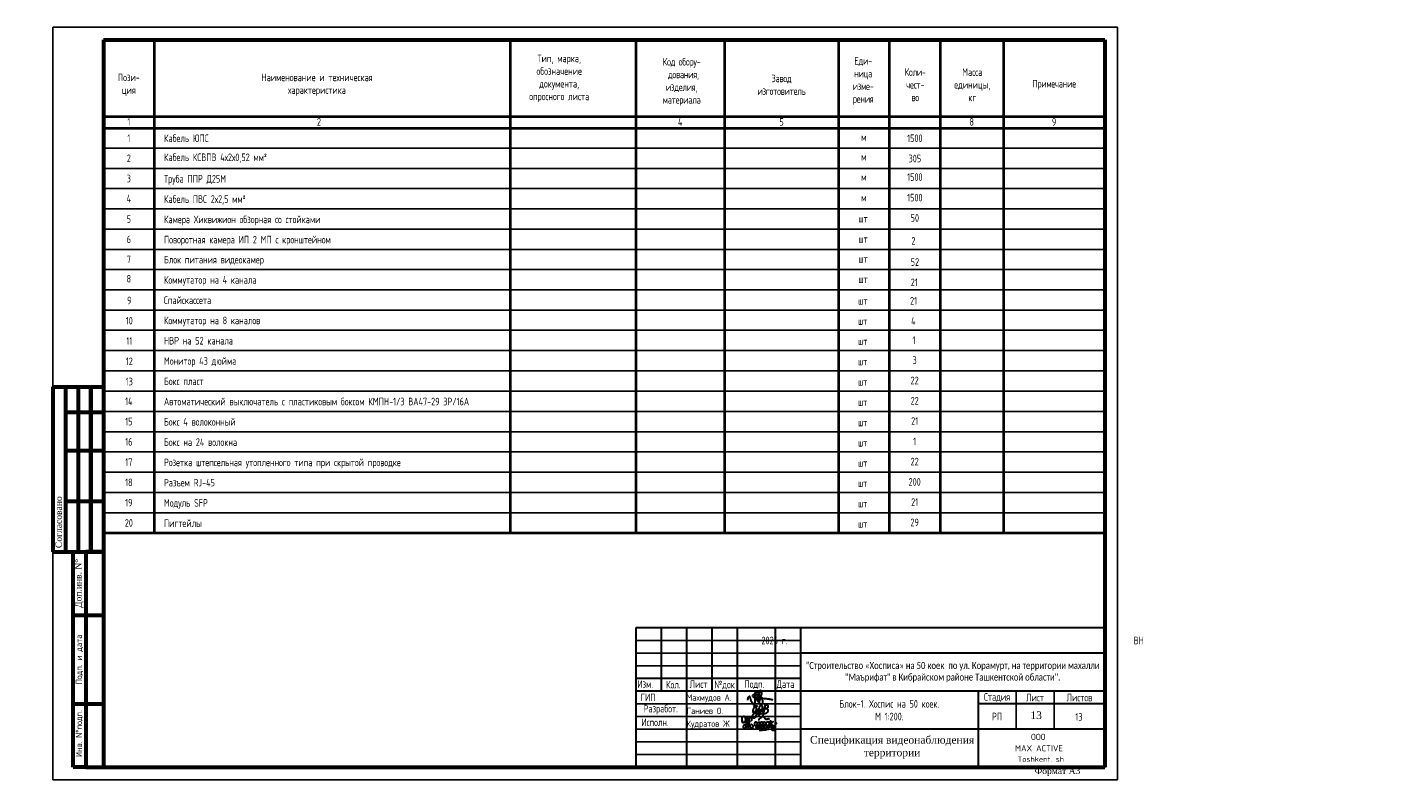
# Model space of a CAD drawing. Header units: millimetres. Extents: x 42471 to 951304, y -405702 to -322821.
# Tile 36 of 37: x 672976 to 726537, y -405702 to -375885. Entities that reach past the tile are written whole.
import ezdxf
from ezdxf.enums import TextEntityAlignment as Align

# ---------------------------------------------------------------- set-up
doc = ezdxf.new("R2010")
doc.units = ezdxf.units.MM
doc.layers.add('_Текст', color=7, linetype='Continuous')
doc.layers.add('Format', color=7, linetype='Continuous', lineweight=30)
doc.styles.add('COMPLEX', font='isocpeur.ttf')
doc.styles.add('SPDS', font='spds.shx', dxfattribs={"width": 0.8, "height": 250})
doc.styles.add('SPDS1', font='spds.shx', dxfattribs={"width": 0.8})
doc.styles.add('style1', font='times.ttf')

# ---------------------------------------------------------------- blocks, each defined once
blk = doc.blocks.new('A$C4c4061ee')
at = {"color": 184, "lineweight": 30}
blk.add_spline([(-39.7, -7.1), (-36.8, 4), (-34, 7.9), (-31.2, -0.1), (-24.1, -16.2), (-16.7, -23.5), (-13.9, -23.5), (-12.5, -17.9), (-12.5, 12.7), (-8.3, 24.8), (-4.4, 27), (-3.4, 21.4), (-5.7, 12.9), (-4.4, 8), (-4.4, -10), (-2, -12.6), (3.3, -10), (9.6, 6.1), (12.6, 19.5), (7.6, 28.9), (4.7, 26.6), (2.4, 16.6), (1.1, -1.2), (2.9, -14.2), (6.8, -24.8), (10.9, -24.8), (15, -21.3), (16.5, -17.2), (16.5, -9.9), (12, 2), (5.9, 7.4), (-2.7, 10.3), (-10, 12.1), (-17, 12.1), (-21.5, 11.2), (-22.5, 7.7), (-20, 5.4), (-14, 3.7), (-0.7, 1.8), (11, 0.5), (22.2, -1.2), (37.6, -2.6), (43.5, -3.6), (49.3, -4.5), (54.9, -6.4)], degree=3, dxfattribs=at)
blk = doc.blocks.new('Odil Ganiyev')
at = {"color": 184, "lineweight": 30}
for points, knots in [([(278093, -189111), (278063, -189124), (277979, -189180), (277976, -189469), (278121, -189357), (278159, -189260), (278167, -189222)], [0, 0, 0, 0, 84.01965, 319.3343, 434.006974, 519.963926, 519.963926, 519.963926, 519.963926]), ([(278167, -189222), (278181, -189151), (278171, -189084), (278111, -189103), (278093, -189111)], [526.826092, 526.826092, 526.826092, 526.826092, 665.559085, 706.396126, 706.396126, 706.396126, 706.396126]), ([(278396, -189316), (278466, -189243), (278495, -189145), (278487, -189009), (278378, -188944), (278332, -188998), (278319, -189020), (278305, -189050), (278280, -189134), (278300, -189288), (278388, -189386)], [0, 0, 0, 0, 210.331661, 341.544209, 437.993539, 521.209993, 521.209993, 521.209993, 602.643394, 823.015149, 823.015149, 823.015149, 823.015149]), ([(278617, -189118), (278680, -189058), (278780, -189127), (278817, -189262), (278675, -189400), (278595, -189412), (278531, -189410)], [498.211239, 498.211239, 498.211239, 498.211239, 560.962433, 628.560844, 789.184895, 992.203079, 992.203079, 992.203079, 992.203079]), ([(278604, -188939), (278630, -188908), (278658, -188890), (278746, -188897), (278776, -188980), (278743, -189054), (278691, -189101), (278617, -189118)], [0, 0, 0, 0, 59.301687, 137.83445, 232.671471, 306.955654, 371.443461, 371.443461, 371.443461, 371.443461])]:
    blk.add_open_spline(points, degree=3, knots=knots, dxfattribs=at)
for points in [[(278174, -189155), (278173, -189633), (278135, -189699), (278036, -189702), (278008, -189605), (278074, -189469), (278128, -189405), (278218, -189288)], [(278009, -189095), (278081, -189029), (278139, -189055), (278204, -188993)], [(278218, -189288), (278220, -189298), (278251, -189229), (278258, -189294), (278315, -189206), (278295, -189231), (278320, -189288), (278380, -189198), (278355, -189239), (278384, -189286), (278449, -189192), (278428, -189223), (278438, -189281), (278515, -189197), (278494, -189208), (278505, -189282), (278604, -188932), (278563, -189514)], [(278213, -189509), (278316, -189388), (278340, -189483), (278421, -189425), (278521, -189382)]]:
    blk.add_spline(points, degree=3, dxfattribs=at)
blk = doc.blocks.new('A$C77aec0c1')
at = {"color": 184, "lineweight": 30}
for points in [[(-78.4, 25.2), (-78.4, 19.8), (-80.1, 15.4), (-82.7, 15.2), (-85.9, 18.3), (-87.6, 24.6), (-87.6, 33.5), (-85.8, 41.5), (-83.2, 44.9), (-79.5, 45.3), (-74.8, 37.3), (-71.4, 24), (-70.3, 12.8), (-70.6, 1.9), (-72.5, -8.2), (-74.5, -11.9), (-76.7, -12.4), (-79.3, -9.8), (-81.1, -2.5), (-80.5, 2.8), (-78.6, 6.3), (-76.3, 8.1), (-74.2, 8.6)], [(-70.3, 8.8), (-64.2, 15.4), (-63.4, 26), (-64.7, 36.5), (-65.8, 41.1), (-66, 40.4), (-65.4, 38.6), (-63.9, 30.6), (-63.4, 26), (-62.4, 17.4), (-61.3, 7.7), (-60.5, -1.3), (-59.7, -9.1), (-59.2, -11.6), (-59.5, -10.3), (-59.8, -8.8), (-61, 4.4), (-61.6, 9.7), (-62.2, 15.2), (-62.4, 16.8), (-60.5, 15), (-58.2, 15.7), (-56.6, 21.2), (-56.7, 31.2), (-55.8, 37.1), (-53.2, 40), (-50, 39.7), (-45.9, 34.7), (-45.4, 29.7), (-46.3, 25.7), (-48.8, 25), (-50.3, 25.3)], [(-56.6, 20.3), (-55.7, 12.4), (-53.4, 2), (-50.9, -4.5), (-47.7, -7.4), (-43.4, -8.2), (-40.2, -6.5), (-38.7, -1.4), (-39.6, 2.9), (-41.5, 6), (-44.2, 7.7), (-47, 7.2), (-47.6, 5.7)], [(-30.4, 1), (-29.8, 17.4), (-28.4, 20.1), (-25.6, 19.9), (-20.5, 13.6), (-18.9, 4.6), (-17.5, -7.1), (-18.5, -11.1), (-21.9, -11.5), (-24, -7.9), (-23.3, -0.6), (-20.4, 7.3), (-17, 14), (-13.9, 18.7), (-9.6, 18.3), (-6.3, 10.9), (-5, -2.4), (-5, -8.8), (-9, -10.1), (-12.3, -6.5), (-11.2, 0.2), (-8.3, 6.3), (-6.9, 12.8), (-4.7, 17.9), (-0.2, 20.5), (4.2, 17.9), (6, 9.7), (7.1, 1), (7.6, -6.8), (4.7, -8.8), (0.1, -8.1), (-0.1, -1.4), (3.2, 6.9), (7.8, 15.8), (10.6, 19.9), (16, 19.6), (19.3, 13.2), (20.4, 0.9), (19.5, -6.1), (16.8, -9.2), (13.6, -8.5), (11.7, -1), (15.1, 6.9), (19.9, 14.2), (24.4, 19.9), (31, 21.1), (35, 14.6), (36.2, 0.9), (34.1, -5.6), (29.3, -6.4), (26.9, -3.5), (30.5, 6.3), (35.4, 12.4), (39.7, 19.3), (40.4, 25.2), (40.7, 24.3), (43.9, -4.9), (43.8, -3.9), (42.9, 9.7), (43.1, 12.5), (45.5, 16.5), (50.4, 21.1), (52.2, 22.2), (51.2, 21.8)], [(-10.4, 26.1), (-11.3, 30.7), (-5.9, 37.4), (1.2, 43.5), (6.2, 44.3), (10.3, 42.2), (12.4, 38), (15, 34.5), (18.4, 33), (24.9, 33.5), (29.4, 34.6), (33.6, 34.4), (35.1, 34)], [(42.9, 10.8), (45.1, 7.7), (48.3, 5.7), (51.7, 3.7), (54.9, -0.4), (57.8, -5.8), (58.9, -10.7), (58.5, -15.5), (56.8, -17.9), (52, -18.5), (48.4, -18.1), (46.1, -15.6), (45.8, -12.6), (48.1, -9.4), (51.1, -6.3), (54.5, -2.6), (57.9, 1), (62.2, 6.3), (66.5, 12.8), (69.8, 17.8)], [(-11.8, -17.3), (-2.7, -17.5), (7.9, -15.9), (17.6, -14.8), (25.1, -13.1), (30.9, -13.1)]]:
    blk.add_spline(points, degree=3, dxfattribs=at)
blk = doc.blocks.new('124343576765846544')
at = {"color": 7, "lineweight": 25, "ltscale": 100}
for p in [(526998, 459414), (521998, 457914)]:
    blk.add_line(p, (526998, 457914), dxfattribs=at)
at = {"layer": '_Текст', "color": 7, "lineweight": 30}
for p, q in [((526998, 463414), (508498, 463414)), ((509498, 463414), (509498, 460914)), ((510498, 463414), (510498, 457914)), ((511498, 463414), (511498, 460914)), ((512498, 463414), (512498, 457914)), ((513998, 463414), (513998, 457914)), ((514998, 463414), (514998, 457914)), ((526998, 462414), (514998, 462414)), ((514998, 461414), (508498, 461414)), ((526998, 460914), (508498, 460914)), ((521998, 460914), (521998, 457914)), ((526998, 460414), (521998, 460414)), ((526998, 459414), (514998, 459414))]:
    blk.add_line(p, q, dxfattribs=at)
at = {"layer": '_Текст', "color": 7, "linetype": 'ByBlock', "lineweight": 30}
blk.add_line((508498, 463414), (508498, 457914), dxfattribs=at)
at = {"layer": '_Текст', "color": 7, "lineweight": 25}
for p, q in [((514998, 462914), (508498, 462914)), ((514998, 462414), (508498, 462414)), ((514998, 461914), (508498, 461914)), ((523498, 460914), (523498, 459414)), ((524998, 460914), (524998, 459414)), ((514998, 460414), (508498, 460414)), ((514998, 459914), (508498, 459914)), ((514998, 459414), (508498, 459414)), ((514998, 458914), (508498, 458914)), ((514998, 458414), (508498, 458414))]:
    blk.add_line(p, q, dxfattribs=at)
at = {"layer": '_Текст', "color": 7, "linetype": 'ByBlock', "lineweight": 30}
blk.add_lwpolyline([(526998, 463414), (526998, 457914), (508498, 457914)], dxfattribs=at)
for name, p, xscale, yscale, zscale in [('A$C4c4061ee', (513334, 460638), 10.45975922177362, 10.45975922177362, 10.45975922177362), ('A$C77aec0c1', (513463, 459525), 8.776011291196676, 8.776011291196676, 8.776011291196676)]:
    blk.add_blockref(name, p, dxfattribs=dict(xscale=xscale, yscale=yscale, zscale=zscale))
at = {"xscale": 0.7326778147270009, "yscale": 0.7326778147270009, "zscale": 0.7326778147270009, "rotation": 351.5695638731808}
blk.add_blockref('Odil Ganiyev', (331974, 627214), dxfattribs=at)
at = {"lineweight": 25, "insert": (523109, 459232), "char_height": 243.53, "width": 2498.43, "attachment_point": 1, "line_spacing_factor": 1.104144, "style": 'COMPLEX'}
blk.add_mtext('\\pi981.33019;ООО \\P\\pi348.14792;MAX ACTIVE \\P\\pi453.55158;{\\H0.84862x;Toshkent. sh}', dxfattribs=at)
at = {"layer": '_Текст', "color": 7, "lineweight": 25, "style": 'SPDS1', "width": 0.8}
for s, p in [('Изм.', (508560, 461043)), ('Кол.', (509690, 461022)), ('Лист', (510622, 461043)), ('№док', (511595, 461027)), ('Подп.', (512782, 461043)), ('Дата', (514053, 461043))]:
    blk.add_text(s, height=300, dxfattribs=at).set_placement(p)
at = {"layer": '_Текст', "color": 7, "lineweight": 25, "style": 'SPDS1'}
for s, p in [('Махмудов А.', (510499, 460538)), ('Ганиев О.', (510507, 460012)), ('Кудратов Ж', (510499, 459505))]:
    blk.add_text(s, height=250, dxfattribs=at).set_placement(p)
at = {"layer": '_Текст', "color": 7, "style": 'SPDS1'}
blk.add_text('13', height=300, dxfattribs=at).set_placement((525980, 459901), align=Align.MIDDLE_CENTER)
at = {"layer": '_Текст', "color": 7, "char_height": 300, "attachment_point": 5}
for s, insert, width, style in [('2026 г.                                                                                            ВН', (520998, 462914), 12000, 'SPDS1'), ('{\\fCalibri|b0|i0|c204|p34;\\H0.91667x;\\C256;"Строительство «Хосписа» на 50 коек  по ул. Корамурт, на территории махалли "Маърифат" в Кибрайском районе Ташкентской области".\\H1.30253x; }', (520998, 461664), 12000, 'SPDS'), ('Стадия', (522748, 460664), 1500, 'SPDS1'), ('Лист', (524248, 460664), 1500, 'SPDS1'), ('Листов', (525998, 460664), 1500, 'SPDS1'), ('Блок-1. Хоспис на 50 коек.\\PМ 1:200.', (518498, 460164), 7000, 'SPDS'), ('РП', (522748, 459914), 1500, 'SPDS1')]:
    blk.add_mtext(s, dxfattribs=dict(at, insert=insert, width=width, style=style))
at = {"layer": '_Текст', "color": 7, "lineweight": 25, "char_height": 300, "width": 2423.39, "attachment_point": 5, "style": 'SPDS1'}
for s, insert in [('ГИП', (508981, 460668)), ('Разработ.', (509480, 460186)), ('Исполн.', (509258, 459686))]:
    blk.add_mtext(s, dxfattribs=dict(at, insert=insert))

msp = doc.modelspace()

# ---------------------------------------------------------------- linework, layer by layer
at = {"lineweight": 40}
for p, q in [((715487.898, -376384.51), (675987.898, -376384.51)), ((677987.898, -376384.51), (677987.898, -395845.591)), ((692029.096, -376384.51), (692029.096, -380345.477)), ((696987.898, -376384.51), (696987.898, -380345.477)), ((700487.898, -376384.51), (700487.898, -380345.477)), ((704987.898, -376384.51), (704987.898, -380345.477)), ((706987.898, -376384.51), (706987.898, -380345.477)), ((708987.898, -376384.51), (708987.898, -380345.477)), ((711487.898, -376384.51), (711487.898, -380345.477)), ((715487.898, -379419.565), (675987.898, -379419.565)), ((715487.898, -379880.532), (675987.898, -379880.532)), ((692029.096, -379880.532), (692029.096, -395845.591)), ((696987.898, -379857.277), (696987.898, -395845.591)), ((700487.898, -379857.277), (700487.898, -395845.591)), ((704987.898, -379857.277), (704987.898, -395845.591)), ((706987.898, -379857.277), (706987.898, -395845.591)), ((708987.898, -379857.277), (708987.898, -395845.591)), ((711487.898, -379857.277), (711487.898, -395845.591)), ((715487.898, -395845.591), (675987.898, -395845.591))]:
    msp.add_line(p, q, dxfattribs=at)
at = {"color": 7, "lineweight": -3}
for p, q in [((715487.898, -380657.277), (675987.898, -380657.277)), ((715487.898, -381457.277), (675987.898, -381457.277)), ((715487.898, -382257.277), (675987.898, -382257.277)), ((715487.898, -383057.277), (675987.898, -383057.277)), ((715487.898, -383857.277), (675987.898, -383857.277)), ((715487.898, -384657.277), (675987.898, -384657.277)), ((715487.898, -385445.591), (675987.898, -385445.591)), ((715487.898, -386245.591), (675987.898, -386245.591)), ((715487.898, -387045.591), (675987.898, -387045.591)), ((715487.898, -387845.591), (675987.898, -387845.591)), ((715487.898, -388645.591), (675987.898, -388645.591)), ((715487.898, -389445.591), (675987.898, -389445.591)), ((715487.898, -390245.591), (675987.898, -390245.591)), ((715487.898, -391045.591), (675987.898, -391045.591)), ((715487.898, -391845.591), (675987.898, -391845.591)), ((715487.898, -392645.591), (675987.898, -392645.591)), ((715487.898, -393445.591), (675987.898, -393445.591)), ((715487.898, -394245.591), (675987.898, -394245.591)), ((715487.898, -395045.591), (675987.898, -395045.591))]:
    msp.add_line(p, q, dxfattribs=at)
at = {"lineweight": 60}
for p, q in [((673987.898, -390081.737), (675987.898, -390081.737)), ((674487.898, -391082.201), (675987.898, -391082.201)), ((674487.898, -392582.895), (675987.898, -392582.895)), ((674487.898, -394583.702), (675987.898, -394583.702))]:
    msp.add_line(p, q, dxfattribs=at)
at = {"layer": 'Format', "linetype": 'Continuous', "lineweight": -3}
for p, q in [((715987.898, -375884.51), (673987.898, -375884.51)), ((673987.898, -375884.51), (673987.898, -405584.51)), ((715987.898, -405584.51), (715987.898, -375884.51)), ((673987.898, -405584.51), (715987.898, -405584.51))]:
    msp.add_line(p, q, dxfattribs=at)
at = {"layer": 'Format'}
msp.add_line((675987.898, -376384.51), (675987.898, -376384.51), dxfattribs=at)
at = {"layer": 'Format', "lineweight": 60}
for p, q in [((675987.898, -376384.51), (715487.898, -376384.51)), ((675987.898, -376384.51), (675987.898, -405084.51)), ((715487.898, -376384.51), (715487.898, -405084.51)), ((673987.898, -390081.737), (673987.898, -396584.51)), ((674487.898, -390081.737), (674487.898, -396584.51)), ((674487.898, -390081.737), (674487.898, -396584.51)), ((674987.898, -390081.737), (674987.898, -396584.51)), ((675487.898, -396584.51), (675487.898, -390081.737)), ((675487.898, -390081.737), (675487.898, -396584.51)), ((675487.898, -396584.51), (675487.898, -390081.737)), ((673987.898, -396584.51), (675287.898, -396584.51)), ((674787.898, -405084.51), (674787.898, -396584.51)), ((674787.898, -396584.51), (675987.898, -396584.51)), ((674787.898, -405084.51), (674787.898, -396584.51)), ((674787.898, -396584.51), (675987.898, -396584.51)), ((675287.898, -396584.51), (675287.898, -405084.51)), ((675287.898, -396584.51), (675287.898, -405084.51)), ((675987.898, -396584.51), (675287.898, -396584.51)), ((674787.898, -399084.51), (675987.898, -399084.51)), ((674787.898, -399084.51), (675987.898, -399084.51)), ((674787.898, -402584.51), (675987.898, -402584.51)), ((674787.898, -402584.51), (675987.898, -402584.51)), ((675287.898, -405084.51), (674787.898, -405084.51)), ((675287.898, -405084.51), (674787.898, -405084.51)), ((675287.898, -405084.51), (675987.898, -405084.51)), ((675287.898, -405084.51), (675987.898, -405084.51)), ((675987.898, -405084.51), (715487.898, -405084.51))]:
    msp.add_line(p, q, dxfattribs=at)

# ---------------------------------------------------------------- block references
at = {"lineweight": 50}
for p in [(-86679.097, -862998.681), (-42077.573, -862998.681), (4592.67, -862998.681), (50798.135, -862998.681), (95877.435, -862998.681), (141756.77, -862998.681), (188489.799, -862998.681)]:
    msp.add_blockref('124343576765846544', p, dxfattribs=at)

# ---------------------------------------------------------------- texts
at = {"color": 7, "lineweight": -3, "style": 'SPDS', "width": 0.8}
for s, p in [('шт', (705771.553, -383592.375)), ('шт', (705771.553, -384392.375)), ('шт', (705771.553, -385180.69)), ('52', (707833.529, -385302.736)), ('шт', (705771.553, -385980.69)), ('21', (707833.529, -386102.736))]:
    msp.add_text(s, height=300, dxfattribs=at).set_placement(p)
at = {"linetype": 'Continuous', "lineweight": 25, "style": 'style1'}
msp.add_text('13', height=300, dxfattribs=at).set_placement((712782.075, -403034.983), align=Align.MIDDLE_CENTER)
at = {"color": 7, "lineweight": -3, "char_height": 300, "attachment_point": 5, "style": 'SPDS'}
for s, width, gutter_width, heights, insert in [('Тип, марка,\\Pобозначение\\Pдокумента,\\Pопросного листа', 5380.64572, 3254.622, [3838.15], (693965.95, -377908.137)), ('{\\T0.95;Код обору-\\P дования,\\Pизделия,\\Pматериала}', 4454.21501, 2106.691, [3274.698], (698796.157, -378041.374)), ('{\\T0.95;Еди-\\Pница\\Pизме-\\Pрения}', 2139.44415, 999.233, [2919.056], (705956.494, -378006.623)), ('{\\T0.95;Коли-\\Pчест-\\Pво}', 843.58361, 12.5, [2389.299], (708009.473, -378157.35)), ('Масса\\Pединицы,\\Pкг', 400, 12.5, [2124.421], (710259.827, -378157.35)), ('Пози-\\Pция', 561.26242, 962.538, [2063.892], (676987.898, -378157.35)), ('Наименование и техническая \\Pхарактеристика', 7294.37076, 3394.088, [3603.38], (684409.858, -378157.35)), ('{\\T0.95;Завод\\Pизготовитель}', 2245.8146, 2455.837, [2147.788], (702735.927, -378157.35)), ('{\\T0.95;Примечание}', 37.41419, 12.5, [34.829], (713490.766, -378157.35))]:
    msp.add_mtext_dynamic_manual_height_columns(s, width=width, gutter_width=gutter_width, heights=heights, dxfattribs=dict(at, insert=insert))
for s, insert, width in [('1', (676987.898, -379624.806), 2000), ('2', (684487.898, -379624.806), 2000), ('4', (698737.898, -379624.806), 2000), ('5', (702737.898, -379624.806), 2000), ('8', (710237.898, -379624.806), 2000), ('9', (713487.898, -379624.806), 2000), ('1', (676987.898, -380268.904), 2000), ('м', (705982.682, -380222.393), 2010.43121), ('1500', (707996.221, -380268.904), 2016.64598), ('2', (676987.898, -381057.277), 2000), ('м', (705982.682, -380999.138), 2010.43121), ('305', (707996.221, -381068.904), 2016.64598), ('3', (676987.898, -381857.277), 2000), ('м', (705982.682, -381799.138), 2010.43121), ('1500', (707996.221, -381799.138), 2016.64598), ('1500', (707996.221, -382610.708), 2016.64598), ('4', (676987.898, -382645.591), 2000), ('м', (705982.682, -382610.708), 2010.43121), ('5', (676987.898, -383457.277), 2000), ('50', (707996.221, -383410.708), 2016.64598), ('6', (676987.898, -384257.277), 2000), ('2', (707941.358, -384314.585), 1906.92164), ('7', (676987.898, -385045.591), 2000), ('8', (676987.898, -385810.766), 2000), ('9', (677004.27, -386668.847), 2000), ('шт', (705944.821, -386682.827), 2000), ('21', (707944.821, -386682.827), 2000), ('10', (677004.27, -387468.847), 2000), ('шт', (705935.705, -387480.984), 2000), ('4', (707935.705, -387480.984), 2000), ('11', (677004.27, -388268.847), 2000), ('шт', (705935.705, -388280.984), 2000), ('1', (707962.1, -388236.418), 1906.92164), ('3', (707987.898, -389025.753), 2000), ('12', (677004.27, -389068.847), 2000), ('шт', (705935.705, -389080.984), 2000), ('13', (677004.27, -389868.847), 2000), ('шт', (705935.705, -389880.984), 2000), ('22', (707987.898, -389825.753), 2000), ('14', (676987.898, -390645.591), 2000), ('22', (707987.898, -390625.753), 2000), ('шт', (705935.705, -390680.984), 2000), ('15', (676987.898, -391445.591), 2000), ('шт', (705935.705, -391480.984), 2000), ('21', (707987.898, -391425.753), 2000), ('16', (676987.898, -392245.591), 2000), ('1', (707987.898, -392225.753), 2000), ('шт', (705935.705, -392280.984), 2000), ('17', (676987.898, -393045.591), 2000), ('шт', (705935.705, -393080.984), 2000), ('22', (707987.898, -393025.753), 2000), ('18', (676987.898, -393845.591), 2000), ('200', (707987.898, -393825.753), 2000), ('шт', (705935.705, -393880.984), 2000), ('19', (676987.898, -394645.591), 2000), ('шт', (705935.705, -394680.984), 2000), ('21', (707987.898, -394625.753), 2000), ('20', (676987.898, -395445.591), 2000), ('29', (707987.898, -395425.753), 2000), ('шт', (705935.705, -395480.984), 2000)]:
    msp.add_mtext(s, dxfattribs=dict(at, insert=insert, width=width))
at = {"color": 7, "lineweight": 25, "char_height": 300, "attachment_point": 1, "style": 'SPDS'}
for s, insert, width in [('Кабель ЮПС', (678371.625, -380118.904), 1766.79), ('Кабель КСВПВ 4х2х0,52 мм²', (678371.625, -380868.481), 8611.37558), ('Труба ППР Д25М', (678371.625, -381718.904), 4079.07575), ('Кабель ПВС 2х2,5 мм²', (678371.625, -382518.904), 5780.80629), ('Камера Хиквижион обзорная со стойками', (678371.625, -383318.904), 9405.66041), ('Поворотная камера ИП 2 МП с кронштейном', (678371.625, -384118.904), 8002.05342), ('Блок питания видеокамер', (678371.625, -384907.219), 8224.8732), ('Коммутатор на 4 канала', (678371.625, -385707.219), 5543.1276), ('Спайскассета', (678371.625, -386507.219), 5187.38422), ('Коммутатор на 8 каналов', (678371.625, -387307.219), 5110.4796), ('НВР на 52 канала', (678371.625, -388107.219), 5033.96587), ('Монитор 43 дюйма', (678371.625, -388907.219), 5124.91743), ('Бокс пласт', (678371.625, -389707.219), 5124.91743), ('Автоматический выключатель с пластиковым боксом КМПН-1/3 ВА47-29 ЗР/16А', (678371.625, -390507.219), 13215.96226), ('Бокс 4 волоконный', (678371.625, -391307.219), 5124.91743), ('Бокс на 24 волокна', (678371.625, -392107.219), 5124.91743), ('Розетка штепсельная утопленного типа при скрытой проводке', (678371.625, -392907.219), 10998.52802), ('Разъем RJ-45', (678371.625, -393707.219), 5124.91743), ('Модуль SFP', (678371.625, -394507.219), 5124.91743), ('Пигтейлы', (678371.625, -395307.219), 5124.91743)]:
    msp.add_mtext(s, dxfattribs=dict(at, insert=insert, width=width))
at = {"char_height": 250, "attachment_point": 5, "rotation": 90, "style": 'style1'}
for s, insert, width in [('Согласовано', (674221.178, -395416.862), 2736.02), ('Доп.инв. N°', (675037.898, -397834.51), 2736.02), ('{\\Fcs_gost2304|c204;Подп. и дата}', (675037.898, -400834.51), 3500), ('{\\Fcs_gost2304|c204;Подп. и дата}', (675037.898, -400834.51), 3500), ('{\\Fcs_gost2304|c204;Инв. N°подп.}', (675037.898, -403759.788), 2665.65), ('{\\Fcs_gost2304|c204;Инв. N°подп.}', (675037.898, -403759.788), 2665.65)]:
    msp.add_mtext(s, dxfattribs=dict(at, insert=insert, width=width))
at = {"lineweight": 25, "insert": (707097.56, -403853.527), "char_height": 300, "width": 6502.68801, "attachment_point": 2, "style": 'style1'}
msp.add_mtext('Спецификация видеонаблюдения территории ', dxfattribs=at)
at = {"insert": (712723.307, -405104.507), "char_height": 249.7295, "width": 5011.58, "attachment_point": 1, "style": 'style1'}
msp.add_mtext('Формат А3', dxfattribs=at)

doc.saveas('drawing.dxf')
